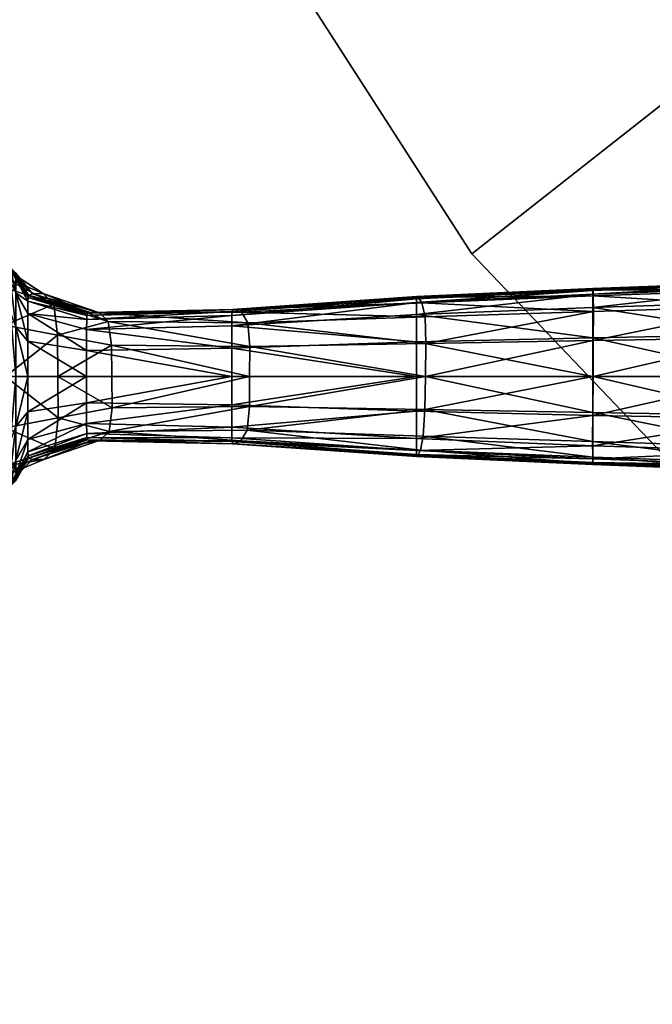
# Model space of a CAD drawing. Header units: inches. Extents: x -10.9 to 10.9, y -29.4 to 29.4.
# Tile 3 of 45: x -9 to -6.2, y -29.4 to -25. Entities that reach past the tile are written whole.
import ezdxf

# ---------------------------------------------------------------- set-up
doc = ezdxf.new("R2010")
doc.units = ezdxf.units.IN
doc.header["$MEASUREMENT"] = 0
doc.layers.get('0').update_dxf_attribs({"true_color": 0x5890e1})
doc.layers.add('BASE-FUNDICIÓN', color=1, linetype='Continuous', true_color=0xff0000)

msp = doc.modelspace()

# ---------------------------------------------------------------- meshes
at = {"color": 153, "true_color": 0x5890e1}
mesh = msp.add_polyface(dxfattribs=at)
corners = [(-0.0188, -20.5788), (8.8394, -20.5788), (8.6794, -18.9023), (8.2049, -17.2865), (7.4332, -15.7896), (6.3922, -14.4659), (5.1195, -13.363), (3.661, -12.521), (2.0696, -11.9702), (0.4027, -11.7305), (-1.2795, -11.8107), (-2.9161, -12.2077), (-4.448, -12.9073), (-5.8198, -13.8841), (-6.9819, -15.103), (-7.8924, -16.5197), (-8.5183, -18.0831), (-8.837, -19.7367), (-8.837, -21.4208), (-8.5183, -23.0744), (-7.8924, -24.6379), (-6.9819, -26.0546), (-5.8198, -27.2734), (-4.448, -28.2503), (-2.9161, -28.9499), (-1.2795, -29.3469), (0.4027, -29.427), (2.0696, -29.1873), (3.661, -28.6365), (5.1195, -27.7945), (6.3922, -26.6917), (7.4332, -25.3679), (8.2049, -23.8711), (8.6794, -22.2552), (8.8394, -20.5788, 0.9843), (8.6794, -18.9023, 0.9843), (8.2049, -17.2865, 0.9843), (7.4332, -15.7896, 0.9843), (6.3922, -14.4659, 0.9843), (5.1195, -13.363, 0.9843), (3.661, -12.521, 0.9843), (2.0696, -11.9702, 0.9843), (0.4027, -11.7305, 0.9843), (-1.2795, -11.8107, 0.9843), (-2.9161, -12.2077, 0.9843), (-4.448, -12.9073, 0.9843), (-5.8198, -13.8841, 0.9843), (-6.9819, -15.103, 0.9843), (-7.8924, -16.5197, 0.9843), (-8.5183, -18.0831, 0.9843), (-8.837, -19.7367, 0.9843), (-8.837, -21.4208, 0.9843), (-8.5183, -23.0744, 0.9843), (-7.8924, -24.6379, 0.9843), (-6.9819, -26.0546, 0.9843), (-5.8198, -27.2734, 0.9843), (-4.448, -28.2503, 0.9843), (-2.9161, -28.9499, 0.9843), (-1.2795, -29.3469, 0.9843), (0.4027, -29.427, 0.9843), (2.0696, -29.1873, 0.9843), (3.661, -28.6365, 0.9843), (5.1195, -27.7945, 0.9843), (6.3922, -26.6917, 0.9843), (7.4332, -25.3679, 0.9843), (8.2049, -23.8711, 0.9843), (8.6794, -22.2552, 0.9843), (-0.0188, -20.5788, 0.9843)]
mesh.append_faces([[corners[k] for k in face] for face in [(1, 35, 34), (2, 36, 35), (3, 37, 36), (4, 38, 37), (5, 39, 38), (6, 40, 39), (7, 41, 40), (8, 42, 41), (9, 43, 42), (10, 44, 43), (11, 45, 44), (12, 46, 45), (13, 47, 46), (14, 48, 47), (15, 49, 48), (16, 50, 49), (17, 51, 50), (18, 52, 51), (19, 53, 52), (20, 54, 53), (21, 55, 54), (22, 56, 55), (23, 57, 56), (24, 58, 57), (25, 59, 58), (26, 60, 59), (27, 61, 60), (28, 62, 61), (29, 63, 62), (30, 64, 63), (31, 65, 64), (32, 66, 65), (33, 34, 66)]], dxfattribs={"vtx0": -1, "color": 153})
mesh.append_faces([[corners[k] for k in face] for face in [(0, 2, 1), (0, 3, 2), (0, 4, 3), (0, 5, 4), (0, 6, 5), (0, 7, 6), (0, 8, 7), (0, 9, 8), (0, 10, 9), (0, 11, 10), (0, 12, 11), (0, 13, 12), (0, 14, 13), (0, 15, 14), (0, 16, 15), (0, 17, 16), (0, 18, 17), (0, 19, 18), (0, 20, 19), (0, 21, 20), (0, 22, 21), (0, 23, 22), (0, 24, 23), (0, 25, 24), (0, 26, 25), (0, 27, 26), (0, 28, 27), (0, 29, 28), (0, 30, 29), (0, 31, 30), (0, 32, 31), (0, 33, 32), (0, 1, 33), (67, 34, 35), (67, 35, 36), (67, 36, 37), (67, 37, 38), (67, 38, 39), (67, 39, 40), (67, 40, 41), (67, 41, 42), (67, 42, 43), (67, 43, 44), (67, 44, 45), (67, 45, 46), (67, 46, 47), (67, 47, 48), (67, 48, 49), (67, 49, 50), (67, 50, 51), (67, 51, 52), (67, 52, 53), (67, 53, 54), (67, 54, 55), (67, 55, 56), (67, 56, 57), (67, 57, 58), (67, 58, 59), (67, 59, 60), (67, 60, 61), (67, 61, 62), (67, 62, 63), (67, 63, 64), (67, 64, 65), (67, 65, 66), (67, 66, 34)]], dxfattribs={"vtx0": -1, "vtx2": -1, "color": 153})
mesh.append_faces([[corners[k] for k in face] for face in [(1, 2, 35), (2, 3, 36), (3, 4, 37), (4, 5, 38), (5, 6, 39), (6, 7, 40), (7, 8, 41), (8, 9, 42), (9, 10, 43), (10, 11, 44), (11, 12, 45), (12, 13, 46), (13, 14, 47), (14, 15, 48), (15, 16, 49), (16, 17, 50), (17, 18, 51), (18, 19, 52), (19, 20, 53), (20, 21, 54), (21, 22, 55), (22, 23, 56), (23, 24, 57), (24, 25, 58), (25, 26, 59), (26, 27, 60), (27, 28, 61), (28, 29, 62), (29, 30, 63), (30, 31, 64), (31, 32, 65), (32, 33, 66), (33, 1, 34)]], dxfattribs={"vtx2": -1, "color": 153})
at = {"layer": 'BASE-FUNDICIÓN', "color": 8, "true_color": 0x737373}
mesh = msp.add_polyface(dxfattribs=at)
corners = [(-9.0511, -26.1406, -14.9601), (-9.1072, -26.151, -14.3812), (-8.9091, -26.2337, -14.18), (-8.9575, -26.2349, -14.7435), (-8.8609, -26.2807, -13.6252), (-9.0862, -26.204, -13.7535), (-9.0321, -26.2299, -15.2002), (-9.0564, -26.1799, -15.2885), (-9.0542, -26.1291, -15.2806), (-9.0312, -26.1673, -15.1943), (-9.0605, -26.1182, -15.2836), (-9.0401, -26.1379, -15.2116), (-9.0713, -26.112, -15.2623), (-9.0638, -26.1088, -15.2453), (-9.0318, -26.1412, -15.1644), (-8.9748, -26.24, -14.9453), (-8.9763, -26.2505, -14.9628), (-8.9772, -26.2681, -14.9734), (-8.9777, -26.3236, -14.9786), (-8.7138, -26.6064, -14.6467), (-8.9778, -26.6065, -14.9804), (-8.9778, -26.4478, -14.9804), (-8.7138, -26.4888, -14.6467), (-9.0319, -26.3824, -15.201), (-9.0314, -26.6065, -15.2), (-9.0787, -26.6064, -13.5651), (-8.8426, -26.6064, -13.4633), (-8.8439, -26.4204, -13.4495), (-9.079, -26.3755, -13.5526), (-9.0533, -26.6064, -15.2822), (-9.055, -26.3183, -15.2863), (-9.0559, -26.6064, -15.2878), (-9.0564, -26.3474, -15.2888), (-9.059, -26.3583, -15.2932)]
mesh.append_faces([[corners[k] for k in face] for face in [(0, 1, 2), (2, 3, 0), (4, 2, 1), (1, 5, 4), (6, 7, 8), (8, 9, 6), (9, 8, 10), (10, 11, 9), (12, 11, 10), (12, 13, 14), (14, 11, 12), (0, 14, 13), (3, 15, 14), (14, 0, 3), (11, 14, 15), (15, 16, 11), (6, 9, 17), (17, 18, 6), (16, 17, 9), (9, 11, 16), (19, 20, 21), (22, 21, 18), (6, 18, 21), (21, 23, 6), (23, 21, 20), (20, 24, 23), (25, 26, 27), (27, 28, 25), (28, 27, 4), (4, 5, 28), (24, 29, 30), (30, 23, 24), (23, 30, 7), (7, 6, 23), (31, 32, 30), (30, 29, 31), (33, 32, 31)]], dxfattribs={"vtx2": -1, "color": 8})
mesh = msp.add_polyface(dxfattribs=at)
corners = [(-6.4378, -26.9171, -13.4422), (-6.4378, -26.781, -13.4439), (-5.6576, -26.7953, -13.155), (-6.4378, -26.6064, -13.4439), (-5.6576, -26.6064, -13.155), (-5.6611, -27.0248, -12.9737), (-5.6685, -26.9959, -12.577), (-6.4388, -26.9683, -12.8944), (-6.4381, -26.9963, -13.2697), (-7.2131, -26.937, -13.2407), (-6.4392, -26.8987, -12.5217), (-7.2003, -26.8744, -12.8657), (-5.6761, -26.9221, -12.1836), (-5.6793, -26.781, -12.0471), (-6.4387, -26.7678, -12.3906), (-7.194, -26.7547, -12.7323), (-6.4376, -26.6064, -12.3802), (-7.1912, -26.6063, -12.7197), (-5.6803, -26.6064, -12.039), (-5.6791, -26.2907, -12.1595), (-5.6706, -26.2168, -12.561), (-6.4365, -26.2442, -12.8736), (-6.436, -26.3138, -12.4905), (-7.2071, -26.2754, -13.2154), (-6.4374, -26.2163, -13.2645), (-7.2236, -26.2515, -13.6114), (-5.6617, -26.1879, -12.9697), (-6.4378, -26.9762, -13.4369), (-5.6577, -26.9421, -13.1533), (-6.4378, -26.9929, -13.4264), (-5.6578, -27.0048, -13.148), (-6.4378, -26.2957, -13.4422), (-6.4377, -26.2366, -13.4369), (-5.6578, -26.208, -13.148), (-6.4377, -26.2198, -13.4264), (-5.658, -26.1912, -13.1375), (-6.4378, -27.0021, -13.4089), (-7.2255, -26.9611, -13.6178), (-5.6583, -27.0308, -13.12), (-5.658, -27.0216, -13.1375), (-6.4377, -26.2106, -13.4089), (-5.6584, -26.182, -13.12), (-6.4378, -26.4318, -13.4439), (-5.6576, -26.4175, -13.155), (-6.4365, -26.4448, -12.3698), (-7.1883, -26.4578, -12.707), (-5.6813, -26.4317, -12.031)]
mesh.append_faces([[corners[k] for k in face] for face in [(0, 1, 2), (1, 3, 4), (5, 6, 7), (7, 8, 5), (8, 7, 9), (7, 10, 11), (10, 7, 6), (6, 12, 10), (12, 13, 14), (14, 10, 12), (10, 14, 15), (14, 16, 17), (16, 14, 13), (13, 18, 16), (19, 20, 21), (21, 22, 19), (22, 21, 23), (21, 24, 25), (24, 21, 20), (20, 26, 24), (27, 0, 28), (29, 27, 30), (31, 32, 33), (32, 34, 35), (36, 8, 37), (8, 36, 38), (36, 29, 39), (40, 24, 26), (34, 40, 41), (4, 3, 42), (43, 42, 31), (17, 16, 44), (45, 44, 22), (19, 22, 44), (44, 46, 19), (46, 44, 16), (16, 18, 46)]], dxfattribs={"vtx2": -1, "color": 8})
mesh = msp.add_polyface(dxfattribs=at)
corners = [(-5.6576, -26.7953, -13.155), (-5.6577, -26.9421, -13.1533), (-6.4378, -26.9171, -13.4422), (-5.6576, -26.6064, -13.155), (-6.4378, -26.781, -13.4439), (-4.8677, -26.8119, -12.9047), (-4.8677, -26.6064, -12.9047), (-5.6617, -26.1879, -12.9697), (-5.6706, -26.2168, -12.561), (-4.8736, -26.1862, -12.2563), (-5.6791, -26.2907, -12.1595), (-4.8776, -26.2656, -11.814), (-5.6813, -26.4317, -12.031), (-4.879, -26.4178, -11.6712), (-4.8792, -26.6064, -11.6782), (-5.6803, -26.6064, -12.039), (-5.6761, -26.9221, -12.1836), (-5.6685, -26.9959, -12.577), (-4.8739, -27.0264, -12.2704), (-4.8781, -26.9471, -11.835), (-5.6611, -27.0248, -12.9737), (-4.8697, -27.0573, -12.7093), (-5.6578, -27.0048, -13.148), (-6.4378, -26.9762, -13.4369), (-5.658, -27.0216, -13.1375), (-6.4378, -26.9929, -13.4264), (-5.6578, -26.208, -13.148), (-5.6577, -26.2707, -13.1533), (-6.4378, -26.2957, -13.4422), (-5.658, -26.1912, -13.1375), (-6.4377, -26.2366, -13.4369), (-4.8677, -26.9711, -12.9029), (-4.8677, -27.0379, -12.8977), (-4.8677, -26.1749, -12.8977), (-4.8679, -26.1581, -12.8871), (-5.6584, -26.182, -13.12), (-4.8696, -26.1554, -12.7058), (-4.8681, -26.1488, -12.8696), (-5.6583, -27.0308, -13.12), (-4.8681, -27.064, -12.8696), (-4.8679, -27.0547, -12.8871), (-6.4381, -26.9963, -13.2697), (-6.4378, -27.0021, -13.4089), (-6.4377, -26.2106, -13.4089), (-6.4377, -26.2198, -13.4264), (-6.4378, -26.4318, -13.4439), (-5.6576, -26.4175, -13.155), (-4.8677, -26.401, -12.9047), (-4.8794, -26.7949, -11.6852), (-5.6793, -26.781, -12.0471)]
mesh.append_faces([[corners[k] for k in face] for face in [(0, 1, 2), (3, 0, 4), (1, 0, 5), (0, 3, 6), (7, 8, 9), (8, 10, 11), (10, 12, 13), (13, 11, 10), (14, 13, 12), (12, 15, 14), (16, 17, 18), (18, 19, 16), (17, 20, 21), (1, 22, 23), (22, 24, 25), (26, 27, 28), (29, 26, 30), (22, 1, 31), (24, 22, 32), (27, 26, 33), (26, 29, 34), (35, 7, 36), (29, 35, 37), (20, 38, 39), (38, 24, 40), (38, 20, 41), (24, 38, 42), (7, 35, 43), (35, 29, 44), (45, 46, 3), (28, 27, 46), (47, 46, 27), (6, 3, 46), (16, 19, 48), (48, 49, 16), (49, 48, 14), (14, 15, 49)]], dxfattribs={"vtx2": -1, "color": 8})
mesh = msp.add_polyface(dxfattribs=at)
corners = [(-8.9575, -26.2349, -14.7435), (-8.9091, -26.2337, -14.18), (-8.6564, -26.3203, -13.9591), (-8.6964, -26.3183, -14.438), (-8.6164, -26.3592, -13.4889), (-8.8609, -26.2807, -13.6252), (-8.7138, -26.7241, -14.6467), (-8.7138, -26.6064, -14.6467), (-8.0607, -26.6064, -14.2221), (-8.018, -26.3175, -13.6074), (-8.0475, -26.3046, -14.0316), (-7.9891, -26.3657, -13.1918), (-8.6021, -26.4659, -13.3411), (-7.9802, -26.4716, -13.0622), (-8.6007, -26.6064, -13.3545), (-7.9812, -26.6063, -13.0755), (-8.7109, -26.3222, -14.6116), (-8.9748, -26.24, -14.9453), (-8.9763, -26.2505, -14.9628), (-8.7124, -26.3326, -14.6291), (-8.9777, -26.3236, -14.9786), (-8.9772, -26.2681, -14.9734), (-8.7132, -26.3501, -14.6397), (-8.7137, -26.3953, -14.6449), (-8.0602, -26.3316, -14.2151), (-8.0606, -26.379, -14.2203), (-8.0595, -26.3144, -14.2046), (-8.0583, -26.3045, -14.187), (-8.9778, -26.4478, -14.9804), (-8.7138, -26.4888, -14.6467), (-8.0607, -26.4794, -14.2221), (-8.8439, -26.4204, -13.4495), (-8.8426, -26.6064, -13.4633)]
mesh.append_faces([[corners[k] for k in face] for face in [(0, 1, 2), (2, 3, 0), (4, 2, 1), (1, 5, 4), (6, 7, 8), (3, 2, 9), (9, 10, 3), (11, 9, 2), (2, 4, 11), (4, 12, 13), (12, 14, 15), (3, 16, 17), (17, 0, 3), (18, 17, 16), (16, 19, 18), (20, 21, 22), (22, 23, 20), (19, 22, 21), (21, 18, 19), (23, 22, 24), (24, 25, 23), (26, 24, 22), (22, 19, 26), (10, 27, 16), (16, 3, 10), (19, 16, 27), (27, 26, 19), (28, 29, 7), (20, 23, 29), (23, 25, 30), (30, 29, 23), (29, 30, 8), (8, 7, 29), (4, 5, 31), (31, 12, 4), (12, 31, 32), (32, 14, 12)]], dxfattribs={"vtx2": -1, "color": 8})
mesh = msp.add_polyface(dxfattribs=at)
corners = [(-7.2311, -26.8848, -13.7908), (-7.2311, -26.7625, -13.7925), (-6.4378, -26.781, -13.4439), (-6.4378, -26.9171, -13.4422), (-6.4378, -26.6064, -13.4439), (-7.2311, -26.6064, -13.7925), (-7.1916, -26.3379, -12.8278), (-7.2071, -26.2754, -13.2154), (-8.018, -26.3175, -13.6074), (-7.1883, -26.4578, -12.707), (-7.9891, -26.3657, -13.1918), (-7.1912, -26.6063, -12.7197), (-7.9802, -26.4716, -13.0622), (-7.2131, -26.937, -13.2407), (-7.2003, -26.8744, -12.8657), (-7.9921, -26.8468, -13.2318), (-7.2255, -26.9611, -13.6178), (-6.4381, -26.9963, -13.2697), (-6.4388, -26.9683, -12.8944), (-7.194, -26.7547, -12.7323), (-6.4392, -26.8987, -12.5217), (-6.4387, -26.7678, -12.3906), (-6.436, -26.3138, -12.4905), (-7.2236, -26.2515, -13.6114), (-6.4365, -26.2442, -12.8736), (-6.4378, -26.9762, -13.4369), (-7.2309, -26.9393, -13.7855), (-7.2306, -26.9561, -13.775), (-6.4378, -26.9929, -13.4264), (-7.231, -26.3281, -13.7908), (-7.2308, -26.2735, -13.7855), (-6.4377, -26.2366, -13.4369), (-6.4378, -26.2957, -13.4422), (-6.4377, -26.2198, -13.4264), (-7.2304, -26.2566, -13.775), (-7.23, -26.9654, -13.7575), (-6.4378, -27.0021, -13.4089), (-6.4374, -26.2163, -13.2645), (-6.4377, -26.2106, -13.4089), (-7.2297, -26.2472, -13.7575), (-6.4378, -26.4318, -13.4439), (-7.2311, -26.4503, -13.7925), (-7.9822, -26.741, -13.0888), (-6.4365, -26.4448, -12.3698)]
mesh.append_faces([[corners[k] for k in face] for face in [(0, 1, 2), (2, 3, 0), (4, 2, 1), (1, 5, 4), (6, 7, 8), (9, 6, 10), (11, 9, 12), (13, 14, 15), (13, 16, 17), (14, 13, 18), (19, 14, 20), (11, 19, 21), (7, 6, 22), (23, 7, 24), (3, 25, 26), (26, 0, 3), (27, 26, 25), (25, 28, 27), (29, 30, 31), (31, 32, 29), (33, 31, 30), (30, 34, 33), (16, 35, 36), (28, 36, 35), (35, 27, 28), (37, 38, 39), (39, 23, 37), (34, 39, 38), (38, 33, 34), (29, 32, 40), (40, 41, 29), (41, 40, 4), (4, 5, 41), (42, 19, 11), (15, 14, 19), (43, 9, 11), (22, 6, 9)]], dxfattribs={"vtx2": -1, "color": 8})
mesh = msp.add_polyface(dxfattribs=at)
corners = [(-8.0606, -26.8338, -14.2203), (-8.0607, -26.7334, -14.2221), (-7.2311, -26.7625, -13.7925), (-7.2311, -26.8848, -13.7908), (-7.2311, -26.6064, -13.7925), (-8.0607, -26.6064, -14.2221), (-8.0475, -26.3046, -14.0316), (-8.018, -26.3175, -13.6074), (-7.2071, -26.2754, -13.2154), (-7.2236, -26.2515, -13.6114), (-7.9891, -26.3657, -13.1918), (-7.1916, -26.3379, -12.8278), (-7.9802, -26.4716, -13.0622), (-8.6164, -26.3592, -13.4889), (-7.1883, -26.4578, -12.707), (-7.9812, -26.6063, -13.0755), (-7.1912, -26.6063, -12.7197), (-8.6021, -26.4659, -13.3411), (-7.9921, -26.8468, -13.2318), (-8.0201, -26.895, -13.6341), (-7.2131, -26.937, -13.2407), (-7.2255, -26.9611, -13.6178), (-8.0481, -26.908, -14.0383), (-7.2309, -26.9393, -13.7855), (-8.0602, -26.8812, -14.2151), (-8.0595, -26.8984, -14.2046), (-7.2306, -26.9561, -13.775), (-8.0606, -26.379, -14.2203), (-8.0602, -26.3316, -14.2151), (-7.2308, -26.2735, -13.7855), (-7.231, -26.3281, -13.7908), (-7.2304, -26.2566, -13.775), (-8.0595, -26.3144, -14.2046), (-7.2297, -26.2472, -13.7575), (-8.0583, -26.3045, -14.187), (-8.0584, -26.9082, -14.1871), (-7.23, -26.9654, -13.7575), (-8.0607, -26.4794, -14.2221), (-7.2311, -26.4503, -13.7925), (-7.9822, -26.741, -13.0888), (-7.194, -26.7547, -12.7323), (-8.5992, -26.7469, -13.3679)]
mesh.append_faces([[corners[k] for k in face] for face in [(0, 1, 2), (2, 3, 0), (4, 2, 1), (1, 5, 4), (6, 7, 8), (8, 9, 6), (7, 10, 11), (12, 10, 13), (10, 12, 14), (12, 15, 16), (15, 12, 17), (18, 19, 20), (21, 20, 19), (19, 22, 21), (3, 23, 24), (24, 0, 3), (25, 24, 23), (23, 26, 25), (27, 28, 29), (29, 30, 27), (31, 29, 28), (28, 32, 31), (9, 33, 34), (34, 6, 9), (32, 34, 33), (33, 31, 32), (22, 35, 36), (36, 21, 22), (26, 36, 35), (35, 25, 26), (4, 5, 37), (37, 38, 4), (38, 37, 27), (27, 30, 38), (16, 15, 39), (40, 39, 18), (41, 39, 15)]], dxfattribs={"vtx2": -1, "color": 8})
mesh = msp.add_polyface(dxfattribs=at)
corners = [(-9.0855, -27.009, -13.7908), (-9.1071, -27.0622, -14.4054), (-8.9063, -26.9794, -14.2076), (-8.8569, -26.9322, -13.6667), (-8.9565, -26.9784, -14.7504), (-9.051, -27.0731, -14.9662), (-9.0321, -26.9836, -15.2001), (-9.0318, -26.8308, -15.2009), (-8.9778, -26.7653, -14.9804), (-8.9777, -26.8898, -14.9786), (-8.9778, -26.6065, -14.9804), (-8.7138, -26.6064, -14.6467), (-9.0314, -26.6065, -15.2), (-8.8413, -26.7924, -13.4771), (-9.0784, -26.8373, -13.5776), (-9.0787, -26.6064, -13.5651), (-8.8426, -26.6064, -13.4633), (-9.0563, -27.0328, -15.2882), (-9.055, -26.8944, -15.2861), (-9.0533, -26.6064, -15.2822), (-9.0564, -26.8654, -15.2888), (-9.0559, -26.6064, -15.2878), (-9.059, -26.6064, -15.2932), (-9.0604, -27.0946, -15.2832), (-9.0541, -27.084, -15.2803), (-9.0311, -27.0464, -15.1942), (-9.0401, -27.0759, -15.2116), (-9.0637, -27.1052, -15.2453), (-9.0317, -27.0727, -15.1644), (-9.0713, -27.1018, -15.2623), (-8.9745, -26.9734, -14.9453), (-8.9762, -26.9629, -14.9629), (-8.9772, -26.9453, -14.9734)]
mesh.append_faces([[corners[k] for k in face] for face in [(0, 1, 2), (2, 3, 0), (4, 2, 1), (1, 5, 4), (6, 7, 8), (8, 9, 6), (8, 10, 11), (10, 8, 7), (7, 12, 10), (3, 13, 14), (14, 0, 3), (15, 14, 13), (13, 16, 15), (17, 18, 7), (7, 6, 17), (12, 7, 18), (18, 19, 12), (19, 18, 20), (20, 21, 19), (22, 21, 20), (23, 24, 25), (25, 26, 23), (6, 25, 24), (24, 17, 6), (27, 28, 5), (28, 27, 29), (29, 26, 28), (23, 26, 29), (5, 28, 30), (30, 4, 5), (31, 30, 28), (28, 26, 31), (9, 32, 25), (25, 6, 9), (26, 25, 32), (32, 31, 26)]], dxfattribs={"vtx2": -1, "color": 8})
mesh = msp.add_polyface(dxfattribs=at)
corners = [(-8.8569, -26.9322, -13.6667), (-8.9063, -26.9794, -14.2076), (-8.6532, -26.8925, -13.9859), (-8.612, -26.8535, -13.5291), (-8.6953, -26.8946, -14.4447), (-8.9565, -26.9784, -14.7504), (-8.9777, -26.8898, -14.9786), (-8.9778, -26.7653, -14.9804), (-8.7138, -26.7241, -14.6467), (-8.7137, -26.8177, -14.6449), (-8.7138, -26.6064, -14.6467), (-8.0607, -26.7334, -14.2221), (-8.0606, -26.8338, -14.2203), (-8.0607, -26.6064, -14.2221), (-8.5992, -26.7469, -13.3679), (-8.8413, -26.7924, -13.4771), (-8.8426, -26.6064, -13.4633), (-8.6007, -26.6064, -13.3545), (-8.0201, -26.895, -13.6341), (-7.9921, -26.8468, -13.2318), (-8.0481, -26.908, -14.0383), (-8.9745, -26.9734, -14.9453), (-8.7106, -26.8908, -14.6116), (-8.7122, -26.8804, -14.6292), (-8.9762, -26.9629, -14.9629), (-8.7132, -26.8629, -14.6397), (-8.9772, -26.9453, -14.9734), (-8.0602, -26.8812, -14.2151), (-8.0595, -26.8984, -14.2046), (-8.0584, -26.9082, -14.1871), (-7.9822, -26.741, -13.0888), (-7.9812, -26.6063, -13.0755)]
mesh.append_faces([[corners[k] for k in face] for face in [(0, 1, 2), (2, 3, 0), (4, 2, 1), (1, 5, 4), (6, 7, 8), (8, 9, 6), (10, 8, 7), (9, 8, 11), (11, 12, 9), (13, 11, 8), (3, 14, 15), (15, 0, 3), (16, 15, 14), (14, 17, 16), (3, 2, 18), (18, 19, 3), (20, 18, 2), (2, 4, 20), (5, 21, 22), (22, 4, 5), (23, 22, 21), (21, 24, 23), (9, 25, 26), (26, 6, 9), (24, 26, 25), (25, 23, 24), (12, 27, 25), (25, 9, 12), (23, 25, 27), (27, 28, 23), (4, 22, 29), (29, 20, 4), (28, 29, 22), (22, 23, 28), (3, 19, 30), (30, 14, 3), (31, 17, 14)]], dxfattribs={"vtx2": -1, "color": 8})

doc.saveas('drawing.dxf')
